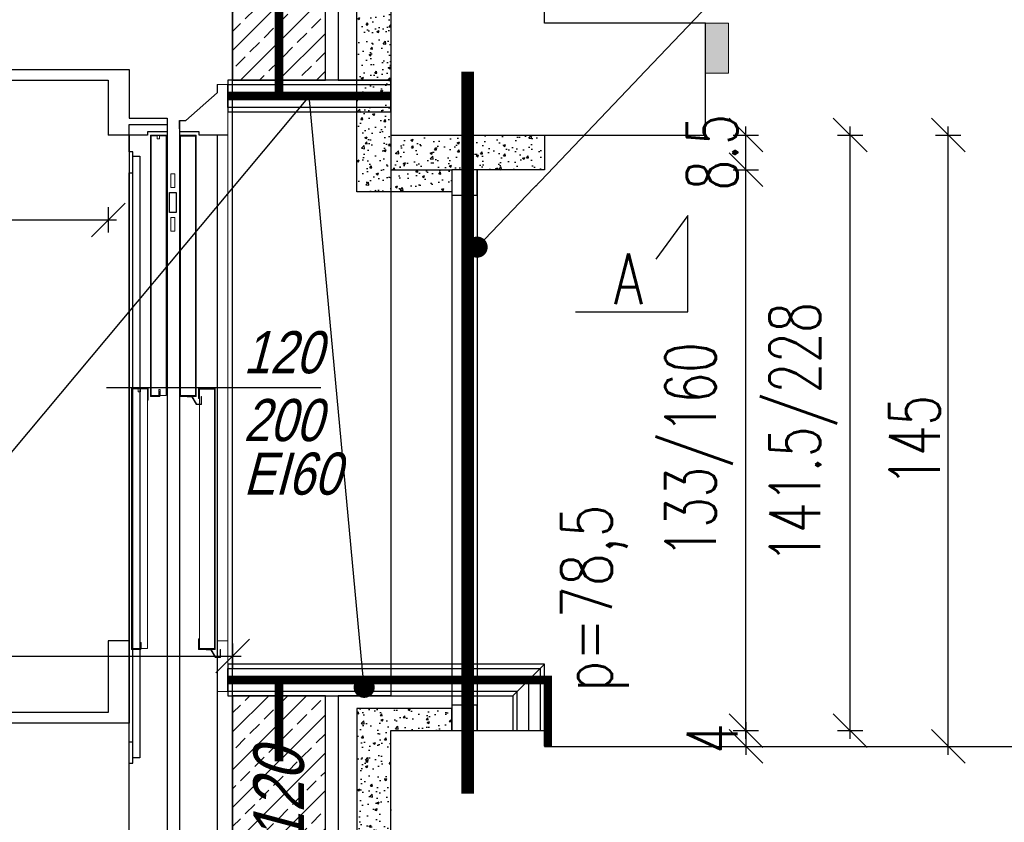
# Model space of a CAD drawing. Header units: millimetres. Extents: x -1147 to 4913, y -2332 to 921.
# Tile 23 of 119: x -129 to 105, y -18 to 172. Entities that reach past the tile are written whole.
import ezdxf
from ezdxf import colors
from ezdxf.entities.mleader import LeaderData, LeaderLine
from ezdxf.math import Vec2, Vec3

# ---------------------------------------------------------------- set-up
doc = ezdxf.new("R2010")
doc.units = ezdxf.units.MM
doc.header["$LTSCALE"] = 0.2
doc.linetypes.add('DASHDOT', pattern=[25.4, 12.7, -6.35, 0, -6.35])
doc.linetypes.add('DASHEDX2', pattern=[1.5, 1, -0.5])
doc.layers.add('_p.poż.', color=7, linetype='Continuous', true_color=0xf20000)
for name, color, linetype in [('A-KOMENTWYM', 30, 'Continuous'), ('A-ocieplenie', 6, 'Continuous'), ('A-OKNA OPISY', 2, 'Continuous'), ('A-opis', 7, 'Continuous'), ('A-rozbiórki', 252, 'Continuous'), ('A-stal', 52, 'Continuous'), ('A-widok', 41, 'Continuous'), ('A-winda', 12, 'Continuous'), ('A-ściany', 140, 'Continuous'), ('C00-00-00', 7, 'Continuous')]:
    doc.layers.add(name, color=color, linetype=linetype)
doc.layers.add('A-KOMENTWYM - DETAL', color=30, linetype='Continuous', lineweight=5)
doc.styles.add('Arch-Dim', font='romans.shx', dxfattribs={"width": 0.75})
doc.styles.add('Arial-2', font='arial.ttf', dxfattribs={"width": 0.8, "oblique": 15})
doc.styles.add('TXT', font='romans.shx', dxfattribs={"width": 0.7})
doc.linetypes.add('BATTING', pattern='A,0.0001,-0.1,[134,ltypeshp.shx,S=0.1,R=0,X=-0.1,Y=0],-0.2,[134,ltypeshp.shx,S=0.1,R=180,X=0.1,Y=0],-0.1', length=0.4001)
doc.linetypes.add('LINIA LIKW.', pattern='A,0.3,[137,RODZLIN.shx,S=0.06,R=0,X=-0.1,Y=0],0.3', length=0.6)
doc.dimstyles.new('1-50', dxfattribs={"dimtxt": 12, "dimasz": 8, "dimexe": 3, "dimexo": 0, "dimgap": 2, "dimtad": 1, "dimrnd": 0.5, "dimzin": 12, "dimdsep": 46, "dimtxsty": 'TXT', "dimblk": 'OBLIQUE', "dimcen": 0.125, "dimdle": 2, "dimclrd": 256, "dimclre": 256, "dimclrt": 7, "dimazin": 0, "dimtfac": 1, "dimtix": 1, "dimtmove": 1, "dimatfit": 2, "dimfxl": 3, "dimfxlon": 1, "dimtvp": 10, "dimtolj": 1, "dimtzin": 0, "dimarcsym": 0})
pattern_1 = [(50, (-63.265, -2.25), (5.46555, -0.478145), [0.57158, -6.28658]), (355, (-63.265, -2.25), (-1.05736, 5.73166), [0.45728, -5.02928]), (100.45, (-62.8094, -2.29), (4.40838, 5.25344), [0.4857, -5.34269]), (46.1842, (-63.265, -0.726), (8.1324, -1.2613), [0.85733, -9.42975]), (96.6355, (-62.587, -0.831), (7.12218, 7.42278), [0.72855, -8.01403]), (351.184, (-63.265, -0.726), (7.12214, 7.42282), [0.68588, -7.54388]), (21, (-62.503, -1.107), (4.54847, -3.06795), [0.57158, -6.28658]), (326, (-62.503, -1.107), (1.85408, 5.52566), [0.45728, -5.02928]), (71.4514, (-62.124, -1.3627), (6.40252, 2.45768), [0.4857, -5.34269]), (37.5, (-63.265, -2.25), (0.092672, 2.536758), [7.6e-05, -4.968316, 7.6e-05, -5.105476, 7.6e-05, -5.047496]), (7.5, (-63.265, -2.25), (2.004655, 3.005503), [7.6e-05, -2.910916, 7.6e-05, -4.854016, 7.6e-05, -1.923296]), (327.5, (-64.9642, -2.25), (4.067704, -0.171763), [7.6e-05, -1.905076, 7.6e-05, -5.943676, 7.6e-05, -7.886776]), (317.5, (-65.7262, -2.25), (4.443874, 0.76291), [7.6e-05, -2.476576, 7.6e-05, -3.947236, 7.6e-05, -5.600776])]

# ---------------------------------------------------------------- blocks, each defined once
blk = doc.blocks.new('_None')
blk = doc.blocks.new('_Oblique')
at = {"color": 0, "linetype": 'ByBlock', "lineweight": -2}
blk.add_line((-0.5, -0.5), (0.5, 0.5), dxfattribs=at)
blk = doc.blocks.new('*D511')
at = {"layer": 'A-KOMENTWYM', "lineweight": -2}
for p, q in [((43.24, 1.75), (43.24, 138.75)), ((40.24, 136.75), (46.24, 136.75)), ((40.24, 3.75), (46.24, 3.75))]:
    blk.add_line(p, q, dxfattribs=at)
at = {"layer": 'Defpoints', "color": 0}
for p in [(-4.5, 136.75), (43.24, 136.75), (-4.5, 3.75)]:
    blk.add_point(p, dxfattribs=at)
at = {"layer": 'A-KOMENTWYM', "lineweight": -2, "xscale": 8, "yscale": 8, "zscale": 8}
for p, rotation in [((43.24, 136.75), 90), ((43.24, 3.75), 270)]:
    blk.add_blockref('_Oblique', p, dxfattribs=dict(at, rotation=rotation))
at = {"layer": 'A-KOMENTWYM', "color": 7, "insert": (32.12, 70.25), "char_height": 12, "attachment_point": 5, "rotation": 90, "style": 'TXT'}
blk.add_mtext('\\A1;133/160', dxfattribs=at)
blk = doc.blocks.new('*D512')
at = {"layer": 'A-KOMENTWYM', "lineweight": -2}
for p, q in [((40.24, 145), (46.24, 145)), ((43.24, 134.75), (43.24, 147)), ((40.24, 136.75), (46.24, 136.75))]:
    blk.add_line(p, q, dxfattribs=at)
at = {"layer": 'Defpoints', "color": 0}
for p in [(-4.5, 145), (43.24, 145), (-4.5, 136.75)]:
    blk.add_point(p, dxfattribs=at)
at = {"layer": 'A-KOMENTWYM', "lineweight": -2, "xscale": 8, "yscale": 8, "zscale": 8}
for p, rotation in [((43.24, 145), 270), ((43.24, 136.75), 90)]:
    blk.add_blockref('_Oblique', p, dxfattribs=dict(at, rotation=rotation))
at = {"layer": 'A-KOMENTWYM', "color": 7, "insert": (35.24, 140.88), "char_height": 12, "attachment_point": 5, "rotation": 90, "style": 'TXT'}
blk.add_mtext('\\A1;8.5', dxfattribs=at)
blk = doc.blocks.new('*D513')
at = {"layer": 'A-KOMENTWYM', "lineweight": -2}
for p, q in [((43.24, 5.75), (43.24, -2)), ((40.24, 3.75), (46.24, 3.75)), ((40.24, 0), (46.24, 0))]:
    blk.add_line(p, q, dxfattribs=at)
at = {"layer": 'Defpoints', "color": 0}
for p in [(-4.5, 3.75), (-4.5, 0), (43.24, 0)]:
    blk.add_point(p, dxfattribs=at)
at = {"layer": 'A-KOMENTWYM', "lineweight": -2, "xscale": 8, "yscale": 8, "zscale": 8}
for p, rotation in [((43.24, 3.75), 270), ((43.24, 0), 90)]:
    blk.add_blockref('_Oblique', p, dxfattribs=dict(at, rotation=rotation))
at = {"layer": 'A-KOMENTWYM', "color": 7, "insert": (35.24, 1.87), "char_height": 12, "attachment_point": 5, "rotation": 90, "style": 'TXT'}
blk.add_mtext('\\A1;4', dxfattribs=at)
blk = doc.blocks.new('*D514')
at = {"layer": 'A-KOMENTWYM', "lineweight": -2}
for p, q in [((64.98, 145), (70.98, 145)), ((67.98, 1.75), (67.98, 147)), ((64.98, 3.75), (70.98, 3.75))]:
    blk.add_line(p, q, dxfattribs=at)
at = {"layer": 'Defpoints', "color": 0}
for p in [(-4.5, 145), (67.98, 145), (-4.5, 3.75)]:
    blk.add_point(p, dxfattribs=at)
at = {"layer": 'A-KOMENTWYM', "lineweight": -2, "xscale": 8, "yscale": 8, "zscale": 8}
for p, rotation in [((67.98, 145), 90), ((67.98, 3.75), 270)]:
    blk.add_blockref('_Oblique', p, dxfattribs=dict(at, rotation=rotation))
at = {"layer": 'A-KOMENTWYM', "color": 7, "insert": (56.86, 74.38), "char_height": 12, "attachment_point": 5, "rotation": 90, "style": 'TXT'}
blk.add_mtext('\\A1;141.5/228', dxfattribs=at)
blk = doc.blocks.new('*D515')
at = {"layer": 'A-KOMENTWYM', "lineweight": -2}
for p, q in [((88.24, 145), (94.24, 145)), ((91.24, -2), (91.24, 147)), ((88.24, 0), (94.24, 0))]:
    blk.add_line(p, q, dxfattribs=at)
at = {"layer": 'Defpoints', "color": 0}
for p in [(-4.5, 145), (91.24, 145), (-4.5, 0)]:
    blk.add_point(p, dxfattribs=at)
at = {"layer": 'A-KOMENTWYM', "lineweight": -2, "xscale": 8, "yscale": 8, "zscale": 8}
for p, rotation in [((91.24, 145), 90), ((91.24, 0), 270)]:
    blk.add_blockref('_Oblique', p, dxfattribs=dict(at, rotation=rotation))
at = {"layer": 'A-KOMENTWYM', "color": 7, "insert": (83.24, 72.5), "char_height": 12, "attachment_point": 5, "rotation": 90, "style": 'TXT'}
blk.add_mtext('\\A1;145', dxfattribs=at)
blk = doc.blocks.new('_Dot')
at = {"color": 0, "linetype": 'ByBlock', "lineweight": -2}
blk.add_line((-0.5, 0), (-1, 0), dxfattribs=at)
at = {"color": 0, "linetype": 'ByBlock', "const_width": 0.5}
blk.add_lwpolyline([(-0.25, 0, 1), (0.25, 0, 1)], format="xyb", close=True, dxfattribs=at)
blk = doc.blocks.new('*D1583')
at = {"layer": 'A-KOMENTWYM - DETAL', "lineweight": -2}
for p, q in [((-398.5, 24.42), (-398.5, 18.42)), ((-78.5, 24.42), (-78.5, 18.42)), ((-400.5, 21.42), (-76.5, 21.42))]:
    blk.add_line(p, q, dxfattribs=at)
at = {"layer": 'Defpoints', "color": 0}
for p in [(-398.5, 178), (-78.5, 178), (-78.5, 21.42)]:
    blk.add_point(p, dxfattribs=at)
at = {"layer": 'A-KOMENTWYM - DETAL', "lineweight": -2, "xscale": 8, "yscale": 8, "zscale": 8, "rotation": 180}
blk.add_blockref('_Oblique', (-398.5, 21.42), dxfattribs=at)
at = {"layer": 'A-KOMENTWYM - DETAL', "lineweight": -2, "xscale": 8, "yscale": 8, "zscale": 8}
blk.add_blockref('_Oblique', (-78.5, 21.42), dxfattribs=at)
at = {"layer": 'A-KOMENTWYM - DETAL', "color": 7, "insert": (-238.5, 29.42), "char_height": 12, "attachment_point": 5, "style": 'TXT'}
blk.add_mtext('\\A1;320', dxfattribs=at)
blk = doc.blocks.new('*D1664')
at = {"layer": 'A-KOMENTWYM - DETAL', "lineweight": -2}
for p, q in [((60.5, -80.14), (60.5, -86.14)), ((320.5, -80.14), (320.5, -86.14)), ((58.5, -83.14), (322.5, -83.14))]:
    blk.add_line(p, q, dxfattribs=at)
at = {"layer": 'Defpoints', "color": 0}
for p in [(60.5, -50), (320.5, -50), (320.5, -83.14)]:
    blk.add_point(p, dxfattribs=at)
at = {"layer": 'A-KOMENTWYM - DETAL', "lineweight": -2, "xscale": 8, "yscale": 8, "zscale": 8, "rotation": 180}
blk.add_blockref('_Oblique', (60.5, -83.14), dxfattribs=at)
at = {"layer": 'A-KOMENTWYM - DETAL', "lineweight": -2, "xscale": 8, "yscale": 8, "zscale": 8}
blk.add_blockref('_Oblique', (320.5, -83.14), dxfattribs=at)
at = {"layer": 'A-KOMENTWYM - DETAL', "color": 7, "insert": (190.5, -75.14), "char_height": 12, "attachment_point": 5, "style": 'TXT'}
blk.add_mtext('\\A1;260', dxfattribs=at)
blk = doc.blocks.new('szyb-szkło_150-I piętro2')
at = {"layer": 'A-ściany', "transparency": 33554687}
h = blk.add_hatch(dxfattribs=at)
h.set_pattern_fill('ANSI33-METRIC', color=14)
h.set_pattern_definition([(45, (428.5, -207.997), (-4.49013, 4.49013), []), (45, (432.99, -207.997), (-4.49013, 4.49013), [3.175, -1.5875])])
h.paths.add_polyline_path([(350, -196), (350, -259), (30, -259), (30, -30), (350, -30), (350, -50), (372, -50.003), (372, -8), (8, -8), (8, -281), (372, -281), (372, -196)])
at = {"layer": '_p.poż.', "linetype": 'DASHEDX2', "ltscale": 10}
for points in [[(207.933, -19, 2, 2, 0), (361, -19, 2, 2, 0), (361, -53.751, 2, 2, 0)], [(424.75, -207.997, 2, 2, 0), (424.75, -192.25, 2, 2, 0), (348.874, -192.25, 2, 2, 0)], [(361, -211.512, 2, 2, 0), (361, -192.25, 2, 2, 0)]]:
    blk.add_lwpolyline(points, format="xyseb", dxfattribs=at)
at = {"layer": '_p.poż.', "linetype": 'DASHEDX2', "ltscale": 10, "const_width": 2}
blk.add_lwpolyline([(387.5, -53.755), (348.874, -53.75)], dxfattribs=at)
at = {"layer": 'A-widok', "transparency": 33554679}
blk.add_lwpolyline([(30, -30), (30, -259), (350, -259), (350, -30)], close=True, dxfattribs=at)
at = {"layer": 'A-widok', "color": 14, "transparency": 33554679}
blk.add_lwpolyline([(375, -50), (387.5, -50), (387.5, -196), (375, -196)], dxfattribs=at)
at = {"layer": 'A-winda', "linetype": 'Continuous', "lineweight": 15}
for p, q in [((348.874, -51), (346.374, -51)), ((348.874, -63), (348.874, -51)), ((330.5, -125), (330.5, -63)), ((330.5, -63), (334.5, -63)), ((334.5, -63), (330.5, -63)), ((334.5, -63), (334.5, -65.9)), ((334.5, -63), (334.5, -63.03)), ((339.453, -63), (337.495, -63)), ((337.495, -63), (341.254, -63)), ((346.639, -63), (348.874, -63)), ((348.874, -63), (348.874, -183)), ((334.38, -63.12), (330.62, -63.12)), ((330.62, -63.12), (330.62, -124.88)), ((332.134, -63.2), (330.675, -63.2)), ((330.675, -63.2), (330.675, -124.76)), ((332.134, -63.887), (332.134, -63.2)), ((332.621, -63.887), (332.134, -63.887)), ((332.621, -63.2), (332.621, -63.887)), ((334.28, -63.2), (332.621, -63.2)), ((334.28, -124.76), (334.28, -63.2)), ((334.38, -65.9), (334.38, -63.12)), ((337.374, -65.5), (337.374, -63.121)), ((337.494, -65.5), (337.494, -63.121)), ((337.495, -63.12), (341.254, -63.12)), ((337.671, -63.22), (337.671, -124.834)), ((341.254, -63.12), (341.254, -124.879)), ((341.374, -63.121), (341.374, -124.879)), ((334.5, -65.9), (334.38, -65.9)), ((337.494, -65.5), (337.374, -65.5)), ((336.29, -72.175), (335.34, -72.175)), ((335.34, -75.475), (335.34, -72.175)), ((336.29, -75.475), (336.29, -72.175)), ((335.34, -75.475), (336.29, -75.475)), ((336.29, -82.525), (335.34, -82.525)), ((335.34, -85.825), (335.34, -82.525)), ((336.29, -85.825), (336.29, -82.525)), ((335.34, -85.825), (336.29, -85.825)), ((326, -123), (330, -123)), ((326, -123), (326, -185)), ((330, -123), (326, -123)), ((326.12, -184.88), (326.12, -123.12)), ((326.12, -123.12), (329.88, -123.12)), ((326.175, -184.76), (326.175, -123.2)), ((326.175, -123.2), (327.633, -123.2)), ((327.633, -123.2), (327.633, -123.887)), ((328.121, -123.887), (328.121, -123.2)), ((328.121, -123.2), (329.78, -123.2)), ((329.78, -123.2), (329.78, -184.76)), ((329.88, -123.12), (329.88, -125.9)), ((330, -125.9), (330, -123)), ((330, -123.03), (330, -123)), ((332.48, -123.37), (332.8, -123.37)), ((332.48, -124.76), (332.48, -123.37)), ((332.8, -123.37), (332.8, -124.76)), ((337.374, -122.5), (337.494, -122.5)), ((337.374, -124.879), (337.374, -122.5)), ((337.494, -124.879), (337.494, -122.5)), ((341.875, -125.5), (341.875, -123.121)), ((341.995, -125.5), (341.995, -123.121)), ((343.954, -123), (341.996, -123)), ((341.996, -123), (345.755, -123)), ((341.996, -123.12), (345.755, -123.12)), ((342.172, -123.22), (342.172, -184.834)), ((345.755, -123.12), (345.755, -184.879)), ((345.875, -123.121), (345.875, -184.879)), ((327.633, -123.887), (328.121, -123.887)), ((329.88, -125.9), (330, -125.9)), ((332.7, -125), (330.5, -125)), ((330.62, -124.88), (332.58, -124.88)), ((330.675, -124.76), (332.48, -124.76)), ((332.58, -123.8), (332.7, -123.8)), ((332.58, -124.88), (332.58, -123.8)), ((332.7, -123.8), (332.7, -125)), ((332.8, -124.76), (334.28, -124.76)), ((341.253, -124.88), (337.495, -124.88)), ((341.253, -125), (337.495, -125)), ((339.224, -125.1), (339.224, -125)), ((340.318, -125.1), (339.224, -125.1)), ((341.333, -126.845), (340.327, -125.105)), ((341.42, -126.795), (340.414, -125.055)), ((341.995, -125.5), (341.875, -125.5)), ((342.524, -125), (342.624, -125)), ((342.524, -125), (342.524, -126.79)), ((342.624, -125), (342.624, -126.79)), ((342.514, -126.8), (341.428, -126.8)), ((342.514, -126.9), (341.428, -126.9)), ((327.98, -183.37), (327.98, -184.76)), ((328.3, -183.37), (327.98, -183.37)), ((328.08, -183.8), (328.08, -184.88)), ((328.2, -183.8), (328.08, -183.8)), ((328.2, -185), (328.2, -183.8)), ((328.3, -184.76), (328.3, -183.37)), ((341.875, -182.5), (341.995, -182.5)), ((341.875, -184.879), (341.875, -182.5)), ((341.995, -184.879), (341.995, -182.5)), ((346.374, -183), (346.374, -195)), ((348.874, -183), (346.374, -183)), ((348.874, -195), (348.874, -183)), ((326, -185), (328.2, -185)), ((328.08, -184.88), (326.12, -184.88)), ((327.98, -184.76), (326.175, -184.76)), ((329.78, -184.76), (328.3, -184.76)), ((345.754, -184.88), (341.996, -184.88)), ((345.754, -185), (341.996, -185)), ((343.725, -185.1), (343.725, -185)), ((344.819, -185.1), (343.725, -185.1)), ((345.834, -186.845), (344.828, -185.105)), ((345.92, -186.795), (344.914, -185.055)), ((347.015, -186.8), (345.929, -186.8)), ((347.025, -185), (347.125, -185)), ((347.025, -185), (347.025, -186.79)), ((347.125, -185), (347.125, -186.79)), ((347.015, -186.9), (345.929, -186.9)), ((346.374, -195), (348.874, -195))]:
    blk.add_line(p, q, dxfattribs=at)
at = {"layer": 'A-winda'}
for p, q in [((346.374, -51), (346.374, -53)), ((338.919, -59.574), (346.374, -53)), ((325.5, -67), (325.5, -60.5)), ((325.5, -60.5), (334.5, -60.5)), ((334.5, -60.5), (334.5, -245.5)), ((337.374, -59.574), (337.374, -248)), ((337.374, -61.5), (337.374, -59.574)), ((337.374, -59.574), (338.919, -59.574)), ((342.074, -62.233), (337.374, -62.233)), ((342.074, -63), (342.074, -62.233)), ((348.874, -63), (342.074, -63)), ((346.374, -63), (346.374, -248)), ((337.671, -63.22), (341.236, -63.22)), ((341.236, -63.22), (341.236, -124.834)), ((326.327, -67), (325.5, -67)), ((326.327, -72), (326.327, -67)), ((326.327, -68.055), (328.027, -68.055)), ((328.027, -68.055), (328.027, -210.707)), ((325.5, -245.5), (325.5, -72)), ((325.5, -72), (326.327, -72)), ((326.327, -210.707), (326.327, -72)), ((342.172, -123.22), (345.736, -123.22)), ((345.736, -123.22), (345.736, -184.834)), ((341.236, -124.834), (337.671, -124.834)), ((325.5, -183), (320.5, -183)), ((345.736, -184.834), (342.172, -184.834)), ((326.327, -210.461), (326.327, -205.461)), ((326.327, -207), (325.5, -207)), ((326.327, -212), (326.327, -207)), ((325.5, -212), (326.327, -212)), ((328.027, -210.707), (326.327, -210.707))]:
    blk.add_line(p, q, dxfattribs=at)
at = {"layer": 'A-winda', "ltscale": 5}
for p in [(355.259, -123), (370.927, -123)]:
    blk.add_line(p, (320.079, -123), dxfattribs=at)
at = {"layer": 'A-winda'}
for points in [[(325.5, -63), (325.5, -202.5), (55.5, -202.5), (55.5, -47.5)], [(55.5, -47.5), (55.5, -47.5), (325.5, -47.5), (325.5, -59)], [(60.5, -200), (60.5, -50), (320.5, -50), (320.5, -63)], [(325.5, -59), (334.5, -59), (334.5, -62.233), (329.8, -62.233), (329.8, -63), (320.5, -63)], [(320.5, -183), (320.5, -200), (60.5, -200), (60.5, -200)]]:
    blk.add_lwpolyline(points, dxfattribs=at)
blk.add_lwpolyline([(335.03, -81.4), (335.03, -76.6), (336.614, -76.6), (336.614, -81.4)], close=True, dxfattribs=at)
at = {"layer": 'A-winda', "linetype": 'Continuous', "lineweight": 15}
for centre, radius, start, end in [((337.495, -63.121), 0.121, 90, 180), ((341.253, -63.121), 0.121, 0, 90), ((337.495, -63.121), 0.001, 90, 180), ((341.996, -123.121), 0.121, 90, 180), ((341.996, -123.121), 0.001, 90, 180), ((345.754, -123.121), 0.121, 0, 90), ((337.495, -124.879), 0.121, 180, 270), ((337.495, -124.879), 0.001, 180, 270), ((340.318, -125.11), 0.11, 30.0351, 90), ((340.318, -125.11), 0.01, 30.0351, 90), ((341.253, -124.879), 0.001, 270, 0), ((341.253, -124.879), 0.121, 270, 0), ((341.428, -126.79), 0.11, 210.0351, 270), ((341.428, -126.79), 0.01, 210.0351, 270), ((342.514, -126.79), 0.01, 270, 0), ((342.514, -126.79), 0.11, 270, 0), ((341.996, -184.879), 0.121, 180, 270), ((341.996, -184.879), 0.001, 180, 270), ((344.819, -185.11), 0.11, 30.0351, 90), ((344.819, -185.11), 0.01, 30.0351, 90), ((345.754, -184.879), 0.001, 270, 0), ((345.754, -184.879), 0.121, 270, 0), ((345.929, -186.79), 0.01, 210.0351, 270), ((347.015, -186.79), 0.01, 270, 0), ((347.015, -186.79), 0.11, 270, 0), ((345.929, -186.79), 0.11, 210.0351, 270)]:
    blk.add_arc(centre, radius, start, end, dxfattribs=at)
at = {"layer": 'A-ściany'}
blk.add_lwpolyline([(350, -196), (350, -259), (30, -259), (30, -30), (350, -30), (350, -50), (372, -50.003), (372, -8), (8, -8), (8, -281), (372, -281), (372, -196)], close=True, dxfattribs=at)
at = {"style": 'Arial-2', "oblique": 15, "width": 0.8}
for s, p in [('120', (352.561, -119.521)), ('200', (352.561, -135.61))]:
    blk.add_text(s, height=10, dxfattribs=at).set_placement(p)
at = {"layer": '_p.poż.', "style": 'Arial-2', "oblique": 15, "width": 0.8}
blk.add_text('EI60', height=10, dxfattribs=at).set_placement((352.561, -148.314))
at = {"layer": 'A-KOMENTWYM - DETAL'}
dim = blk.add_linear_dim(base=(320.5, -83.142), p1=(60.5, -50), p2=(320.5, -50), dimstyle='1-50', override={"dimtxt": 12}, dxfattribs=at)
dim.commit()
dim.dimension.update_dxf_attribs({"geometry": '*D1664', "text_midpoint": (190.5, -75.142)})

msp = doc.modelspace()

# ---------------------------------------------------------------- hatches: boundary and pattern name
at = {"layer": 'A-rozbiórki', "transparency": 33554687}
h = msp.add_hatch(dxfattribs=at)
h.set_pattern_fill('AR-CONC', color=256, scale=0.03)
h.set_pattern_definition(pattern_1)
h.paths.add_polyline_path([(-49, -53.749), (-26.5, -53.75), (-26.5, -46.5), (-41, -46.5), (-41, 3.75), (-26.5, 3.75), (-26.5, 9), (-49, 9)])
at = {"layer": 'C00-00-00'}
h = msp.add_hatch(color=256, dxfattribs=at)
h.dxf.hatch_style = 2
h.paths.add_polyline_path([(33.623, 171.501), (33.623, 159.647), (39.105, 159.647)])
h = msp.add_hatch(color=256, dxfattribs=at)
h.dxf.hatch_style = 2
h.paths.add_polyline_path([(33.623, 171.501), (39.105, 171.501), (39.105, 159.647)])

# ---------------------------------------------------------------- linework, layer by layer
at = {"layer": 'A-ocieplenie', "color": 14, "linetype": 'BATTING', "ltscale": 6, "transparency": 33554679}
for p, q in [((-79.626, 154.247), (-40.995, 154.242)), ((-79.626, 15.747), (-8.25, 15.747)), ((-8.25, 3.75), (-8.25, 15.747))]:
    msp.add_line(p, q, dxfattribs=at)
at = {"layer": 'A-ocieplenie', "color": 14, "transparency": 33554679}
msp.add_line((-11, 3.75), (-11, 12.997), dxfattribs=at)
at = {"layer": 'A-ocieplenie', "transparency": 33554679}
msp.add_lwpolyline([(-79.626, 150.497), (-40.995, 150.492), (-40.995, 157.992), (-79.626, 157.997)], close=True, dxfattribs=at)
at = {"layer": 'A-ocieplenie', "color": 14, "transparency": 33554679}
msp.add_lwpolyline([(-40.995, 151.492), (-79.626, 151.497), (-79.626, 156.997), (-40.995, 156.992)], dxfattribs=at)
at = {"layer": 'A-rozbiórki', "linetype": 'LINIA LIKW.', "ltscale": 30, "transparency": 33554679}
for p, q in [((-26.5, 136.75), (-26.5, 3.75)), ((-20.5, 136.75), (-20.5, 3.75)), ((-4.5, 136.75), (-4.5, 3.75))]:
    msp.add_line(p, q, dxfattribs=at)
msp.add_lwpolyline([(-41, 145), (-41, 136.75), (-26.5, 136.75)], dxfattribs=at)
for points in [[(-26.5, 130.75), (-20.5, 130.75), (-20.5, 136.75), (-26.5, 136.75)], [(-26.5, 3.75), (-20.5, 3.75), (-20.5, 9.75), (-26.5, 9.75)], [(-49, -53.749), (-26.5, -53.75), (-26.5, -46.5), (-41, -46.5), (-41, 3.75), (-26.5, 3.75), (-26.5, 9), (-49, 9)]]:
    msp.add_lwpolyline(points, close=True, dxfattribs=at)
at = {"layer": 'A-stal', "linetype": 'DASHDOT', "ltscale": 2}
msp.add_lwpolyline([(-22.75, -11.25, 3, 3, 0), (-22.75, 160, 3, 3, 0)], format="xyseb", dxfattribs=at)
at = {"layer": 'A-widok'}
for p, q in [((-53.5, 666.25), (-53.5, 157.997)), ((-53.5, 11.997), (-53.5, -495.75))]:
    msp.add_line(p, q, dxfattribs=at)
at = {"layer": 'A-ściany'}
msp.add_lwpolyline([(-41, 3.75), (-4.5, 3.75), (-4.5, 0), (116.17, 0), (116.17, -30), (101.976, -30), (101.976, -42.537), (-4.5, -42.5), (-4.5, -46.5), (-41, -46.5)], close=True, dxfattribs=at)
at = {"layer": 'C00-00-00', "lineweight": 0}
msp.add_lwpolyline([(39.105, 159.647), (39.105, 171.5), (33.602, 171.5), (33.602, 159.647)], close=True, dxfattribs=at)

# ---------------------------------------------------------------- texts
at = {"layer": '_p.poż.', "insert": (-67.5, -23.128), "char_height": 12, "width": 129.01457, "attachment_point": 5, "rotation": 90, "style": 'Arial-2'}
msp.add_mtext('\\pxt4;REI120', dxfattribs=at)

# ---------------------------------------------------------------- dimensions: what is measured, and where the dimension line sits
at = {"layer": 'A-KOMENTWYM - DETAL'}
dim = msp.add_linear_dim(base=(-78.5, 21.419), p1=(-398.5, 177.997), p2=(-78.5, 177.997), dimstyle='1-50', override={"dimtxt": 12}, dxfattribs=at)
dim.commit()
dim.dimension.update_dxf_attribs({"geometry": '*D1583', "text_midpoint": (-238.5, 29.419)})

# ---------------------------------------------------------------- leaders
at = {"layer": 'A-opis'}
ml = msp.add_multileader_mtext('Standard', dxfattribs=at)
ml.set_content('\\pxt4;obudowy EI120', color=256, style='Arch-Dim')
ml.set_leader_properties(color=30)
ml.set_arrow_properties(name='DOT')
ml.build(insert=Vec2(0, 0))
ml.multileader.update_dxf_attribs({"text_left_attachment_type": 6, "text_right_attachment_type": 6, "dogleg_length": 2, "arrow_head_size": 5})
ctx = ml.context
ctx.base_point, ctx.char_height, ctx.arrow_head_size, ctx.landing_gap_size, ctx.plane_origin, ctx.plane_y_axis = Vec3(-249.131, 51.459), 12, 5, 0.2, Vec3(-583.693, 4340.868), Vec3(0, -1)
ctx.left_attachment, ctx.right_attachment, ctx.text_align_type = 6, 6, 2
notes = []
notes.append((ctx, [(0, (1, 1, 0), (-146.291, 51.459), (-1, 0), 2, [(0, [(-47.298, 14), (-60.31, 154.245)], 0, [])])]))
ctx.mtext.insert, ctx.mtext.width, ctx.mtext.alignment = Vec3(-148.491, 67.419), 200, 3
for ctx, leaders in notes:
    for number, flags, end, landing, length, lines in leaders:
        leader = LeaderData()
        leader.index, (leader.has_last_leader_line, leader.has_dogleg_vector, leader.attachment_direction) = number, flags
        leader.last_leader_point, leader.dogleg_vector, leader.dogleg_length = Vec3(end), Vec3(landing), length
        for number, points, colour, breaks in lines:
            line = LeaderLine()
            line.index, line.vertices, line.color, line.breaks = number, Vec3.list(points), colors.encode_raw_color(colour), breaks
            leader.lines.append(line)
        ctx.leaders.append(leader)

# ---------------------------------------------------------------- next in the draw order: texts
at = {"layer": 'A-OKNA OPISY', "insert": (-0.534, 12.971), "char_height": 12, "width": 198.04851, "attachment_point": 1, "rotation": 90, "style": 'Arch-Dim', "bg_fill": 2}
msp.add_mtext('\\pxql,t4;p=78,5', dxfattribs=at)

# ---------------------------------------------------------------- next in the draw order: hatches: boundary and pattern name
at = {"layer": 'A-rozbiórki', "transparency": 33554687}
h = msp.add_hatch(dxfattribs=at)
h.set_pattern_fill('AR-CONC', color=256, scale=0.03)
h.set_pattern_definition(pattern_1)
h.paths.add_polyline_path([(-41, 145), (-4.499, 145), (-4.499, 136.75), (-26.5, 136.75), (-26.5, 131.5), (-49, 131.5), (-49, 197.75), (-26.5, 197.75), (-26.5, 191.5), (-41, 191.5)])

# ---------------------------------------------------------------- next in the draw order: linework, layer by layer
at = {"layer": 'A-ocieplenie', "color": 14, "transparency": 33554679}
msp.add_line((-5.5, 3.75), (-5.5, 18.497), dxfattribs=at)
at = {"layer": 'A-ocieplenie', "transparency": 33554679}
for points in [[(-79.626, 11.997), (-12, 11.997), (-4.5, 19.497), (-79.626, 19.497)], [(-12, 11.997), (-12, 3.75), (-4.5, 3.75), (-4.5, 19.497)]]:
    msp.add_lwpolyline(points, close=True, dxfattribs=at)
at = {"layer": 'A-ocieplenie', "color": 14, "transparency": 33554679}
msp.add_lwpolyline([(-11, 12.997), (-79.626, 12.997), (-79.626, 18.497), (-5.5, 18.497)], dxfattribs=at)
at = {"layer": 'A-opis', "transparency": 33554679}
msp.add_lwpolyline([(2.853, 103.09), (29.45, 103.09), (29.45, 125.921), (21.918, 115.565)], dxfattribs=at)
at = {"layer": 'A-rozbiórki', "linetype": 'LINIA LIKW.', "ltscale": 30, "transparency": 33554679}
msp.add_lwpolyline([(-41, 145), (-4.499, 145), (-4.499, 136.75), (-26.5, 136.75), (-26.5, 131.5), (-49, 131.5), (-49, 197.75), (-26.5, 197.75), (-26.5, 191.5), (-41, 191.5)], close=True, dxfattribs=at)
at = {"layer": 'A-ściany'}
msp.add_lwpolyline([(-4.5, 191.5), (-41, 191.5), (-41, 145), (-4.5, 145), (-4.5, 145), (33.623, 145), (33.623, 171.5), (-4.5, 171.5)], close=True, dxfattribs=at)

# ---------------------------------------------------------------- next in the draw order: block references
msp.add_blockref('szyb-szkło_150-I piętro2', (-428.5, 207.997))

# ---------------------------------------------------------------- next in the draw order: texts
at = {"layer": 'A-opis', "color": 52, "insert": (15.406, 110.906), "char_height": 12, "width": 9.32444, "attachment_point": 5, "style": 'Arch-Dim'}
msp.add_mtext('\\pxt4;A', dxfattribs=at)

# ---------------------------------------------------------------- next in the draw order: dimensions: what is measured, and where the dimension line sits
at = {"layer": 'A-KOMENTWYM'}
for base, p1, p2, picture, middle in [((43.238, 145), (-4.5, 136.75), (-4.5, 145), '*D512', (35.238, 140.875)), ((43.238, 0), (-4.5, 3.75), (-4.5, 0), '*D513', (35.238, 1.875))]:
    dim = msp.add_linear_dim(base=base, p1=p1, p2=p2, angle=90, dimstyle='1-50', dxfattribs=at)
    dim.commit()
    dim.dimension.update_dxf_attribs({"geometry": picture, "text_midpoint": middle})
for base, p2, text, picture, middle in [((67.982, 145), (-4.499, 145), '<>/228', '*D514', (56.862, 74.375)), ((43.238, 136.75), (-4.5, 136.75), '<>/160', '*D511', (32.118, 70.25))]:
    dim = msp.add_linear_dim(base=base, p1=(-4.5, 3.75), p2=p2, angle=90, text=text, dimstyle='1-50', dxfattribs=at)
    dim.commit()
    dim.dimension.update_dxf_attribs({"geometry": picture, "text_midpoint": middle})
dim = msp.add_linear_dim(base=(91.244, 145), p1=(-4.5, 0), p2=(-4.499, 145), angle=90, dimstyle='1-50', override={"dimtxt": 12}, dxfattribs=at)
dim.commit()
dim.dimension.update_dxf_attribs({"geometry": '*D515', "text_midpoint": (83.244, 72.5)})

# ---------------------------------------------------------------- next in the draw order: leaders
at = {"layer": 'A-opis'}
ml = msp.add_multileader_mtext('Standard', dxfattribs=at)
ml.set_content('\\pxt4;IST. ŚCIANA ZEWNĘTRZNA\\P\\pxt4;-tynk cem.-wap. - 1,5 cm;\\P\\pxt1;-cegła ceramiczna - 38 cm;\\P\\pxt1;-styropian - 10 cm;\\P\\pxt1;-tynk cienkowarstwowy - 0,5 cm', color=256, style='Arch-Dim')
ml.set_leader_properties(color=30)
ml.set_arrow_properties(name='NONE')
ml.build(insert=Vec2(0, 0))
ml.multileader.update_dxf_attribs({"text_left_attachment_type": 6, "text_right_attachment_type": 6, "dogleg_length": 2, "arrow_head_size": 5})
ctx = ml.context
ctx.base_point, ctx.char_height, ctx.arrow_head_size, ctx.landing_gap_size, ctx.plane_origin = Vec3(-289.394, 406.119), 10, 5, 0.2, Vec3(-925.929, -3506.833)
ctx.left_attachment, ctx.right_attachment = 6, 6
notes = []
notes.append((ctx, [(0, (1, 1, 0), (-53.5, 406.119), (-1, 0), 38.769, [(0, [(20.293, 406.119)], 0, [])])]))
ctx.mtext.insert = Vec3(-289.194, 419.419)
ml = msp.add_multileader_mtext('Standard', dxfattribs=at)
ml.set_content('\\pxt4;okno do likwidacji, poszerzenie i powiększenie otworu do posadzki', color=256, style='Arch-Dim')
ml.set_leader_properties(color=30)
ml.set_arrow_properties(name='DOT')
ml.build(insert=Vec2(0, 0))
ml.multileader.update_dxf_attribs({"text_left_attachment_type": 6, "text_right_attachment_type": 6, "dogleg_length": 2, "arrow_head_size": 5})
ctx = ml.context
ctx.base_point, ctx.char_height, ctx.arrow_head_size, ctx.landing_gap_size, ctx.plane_origin, ctx.plane_y_axis = Vec3(86.984, 228.904), 12, 5, 0.2, Vec3(-929.395, 4463.817), Vec3(0, -1)
ctx.left_attachment, ctx.right_attachment, ctx.text_align_type = 6, 6, 2
notes.append((ctx, [(0, (1, 1, 0), (84.984, 228.904), (1, 0), 2, [(0, [(-20.5, 118.409)], 0, [])])]))
ctx.mtext.insert, ctx.mtext.width, ctx.mtext.alignment = Vec3(270.784, 244.864), 200, 3
for ctx, leaders in notes:
    for number, flags, end, landing, length, lines in leaders:
        leader = LeaderData()
        leader.index, (leader.has_last_leader_line, leader.has_dogleg_vector, leader.attachment_direction) = number, flags
        leader.last_leader_point, leader.dogleg_vector, leader.dogleg_length = Vec3(end), Vec3(landing), length
        for number, points, colour, breaks in lines:
            line = LeaderLine()
            line.index, line.vertices, line.color, line.breaks = number, Vec3.list(points), colors.encode_raw_color(colour), breaks
            leader.lines.append(line)
        ctx.leaders.append(leader)

doc.saveas('drawing.dxf')
